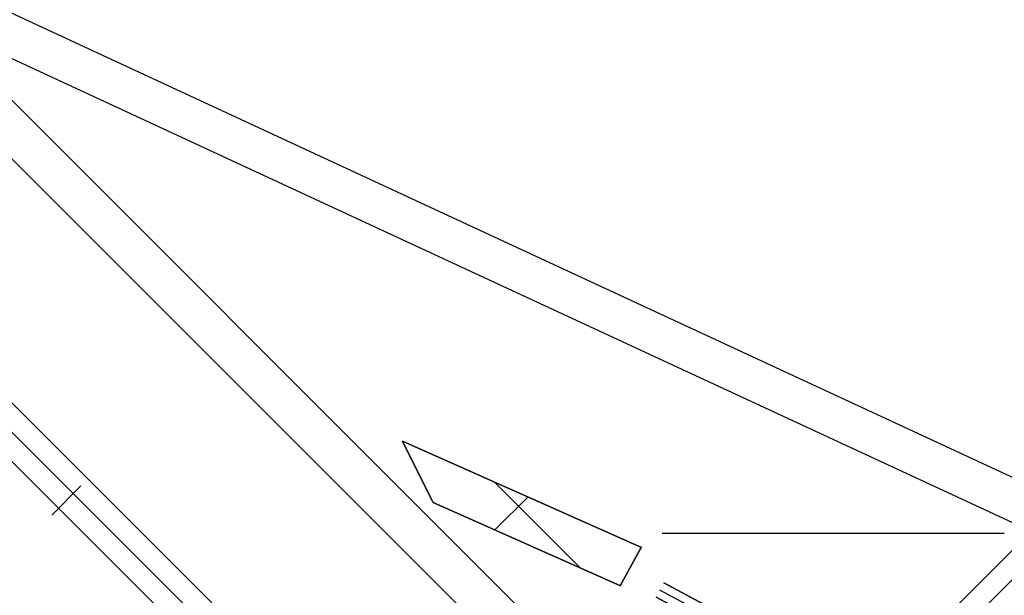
# Model space of a CAD drawing. Header units: millimetres. Extents: x -1030 to 192, y -442 to 180.
# Tile 172 of 256: x 137 to 172, y -427 to -406. Entities that reach past the tile are written whole.
import ezdxf

# ---------------------------------------------------------------- set-up
doc = ezdxf.new("R2010")
doc.units = ezdxf.units.MM
doc.header["$MEASUREMENT"] = 0
doc.layers.add('OVIDIO 120x60x72h', color=7, linetype='Continuous')

msp = doc.modelspace()

# ---------------------------------------------------------------- linework, layer by layer
at = {"layer": 'OVIDIO 120x60x72h', "extrusion": (-0.1089792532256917, 0.2028516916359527, 0.9731262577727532)}
for points in [[(38.86801423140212, 451.5684689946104), (38.86801423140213, 612.2243134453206)], [(38.86801423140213, 612.2243134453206), (38.86801423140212, 451.5684689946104)]]:
    msp.add_lwpolyline(points, dxfattribs=at)
at = {"layer": 'OVIDIO 120x60x72h', "extrusion": (-0.10897925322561, 0.2028516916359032, 0.9731262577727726)}
msp.add_lwpolyline([(38.57254423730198, 612.2243134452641), (38.57254423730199, 451.5684689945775)], dxfattribs=at)
at = {"layer": 'OVIDIO 120x60x72h', "extrusion": (-0.1089792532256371, 0.2028516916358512, 0.9731262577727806)}
for points in [[(38.27707424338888, 612.224313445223), (38.27707424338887, 451.5684689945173)], [(38.27707424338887, 451.5684689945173), (38.27707424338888, 612.224313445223)]]:
    msp.add_lwpolyline(points, dxfattribs=at)
at = {"layer": 'OVIDIO 120x60x72h', "extrusion": (-0.2357022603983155, 0.2357022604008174, 0.942809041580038)}
msp.add_lwpolyline([(169.6528457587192, 623.0175091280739), (169.6528457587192, 518.4771474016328)], dxfattribs=at)
at = {"layer": 'OVIDIO 120x60x72h', "extrusion": (-0.2357022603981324, 0.2357022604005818, 0.9428090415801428)}
msp.add_lwpolyline([(171.0608665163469, 628.1881950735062), (171.0608665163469, 522.780208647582)], dxfattribs=at)
at = {"layer": 'OVIDIO 120x60x72h', "extrusion": (-0.2357022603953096, 0.2357022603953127, 0.9428090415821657)}
msp.add_lwpolyline([(175.909792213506, 649.413170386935), (175.909792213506, 540.3353669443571)], dxfattribs=at)
at = {"layer": 'OVIDIO 120x60x72h', "extrusion": (-0.235702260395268, 0.2357022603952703, 0.9428090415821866)}
msp.add_lwpolyline([(174.9611089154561, 540.3353669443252), (174.9611089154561, 649.4131703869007)], dxfattribs=at)
at = {"layer": 'OVIDIO 120x60x72h', "extrusion": (-0.2357022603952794, 0.2357022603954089, 0.9428090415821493)}
msp.add_lwpolyline([(177.8071588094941, 540.3353669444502), (177.8071588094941, 649.4131703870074)], dxfattribs=at)
at = {"layer": 'OVIDIO 120x60x72h', "extrusion": (-0.2357022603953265, 0.2357022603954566, 0.9428090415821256)}
msp.add_lwpolyline([(178.7558421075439, 649.4131703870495), (178.7558421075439, 540.3353669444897)], dxfattribs=at)
at = {"layer": 'OVIDIO 120x60x72h', "extrusion": (-0.2028516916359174, 0.1089792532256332, 0.9731262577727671)}
for points in [[(299.8346197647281, 513.0026157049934), (299.8346197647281, 352.3467712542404)], [(299.8346197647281, 352.3467712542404), (299.8346197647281, 513.0026157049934)]]:
    msp.add_lwpolyline(points, dxfattribs=at)
at = {"layer": 'OVIDIO 120x60x72h', "extrusion": (-0.2028516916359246, 0.1089792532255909, 0.9731262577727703)}
msp.add_lwpolyline([(300.1300897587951, 513.0026157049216), (300.1300897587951, 352.3467712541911)], dxfattribs=at)
at = {"layer": 'OVIDIO 120x60x72h', "extrusion": (-0.2028516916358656, 0.1089792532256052, 0.973126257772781)}
for points in [[(300.4255597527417, 352.3467712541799), (300.4255597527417, 513.0026157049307)], [(300.4255597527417, 513.0026157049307), (300.4255597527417, 352.3467712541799)]]:
    msp.add_lwpolyline(points, dxfattribs=at)
at = {"layer": 'OVIDIO 120x60x72h', "extrusion": (-0.04629577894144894, 0.02146384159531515, 0.9986971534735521)}
msp.add_lwpolyline([(310.7020247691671, 243.4753724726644), (310.7020247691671, 344.779816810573)], dxfattribs=at)
at = {"layer": 'OVIDIO 120x60x72h', "extrusion": (-0.04629577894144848, 0.02146384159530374, 0.9986971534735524)}
msp.add_lwpolyline([(312.1882138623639, 244.4436044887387), (312.1882138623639, 344.9548228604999)], dxfattribs=at)
at = {"layer": 'OVIDIO 120x60x72h', "extrusion": (0.8812743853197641, 0.2653523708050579, -0.3910800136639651)}
msp.add_lwpolyline([(-399.0445914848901, 646.5460255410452), (-443.3574589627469, 704.1011040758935)], dxfattribs=at)
at = {"layer": 'OVIDIO 120x60x72h', "extrusion": (0.8812084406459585, 0.2655070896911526, -0.3911235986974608)}
for points in [[(-405.6130350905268, 656.644483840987), (-451.2327661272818, 715.8646016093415)], [(-451.2327661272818, 715.8646016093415), (-405.6130350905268, 656.644483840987)]]:
    msp.add_lwpolyline(points, dxfattribs=at)
at = {"layer": 'OVIDIO 120x60x72h', "extrusion": (0.8812750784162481, 0.2653515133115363, -0.3910790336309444)}
for points in [[(-405.7516113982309, 657.9726346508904), (-448.1354382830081, 713.0222920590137)], [(-448.1354382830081, 713.0222920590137), (-405.7516113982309, 657.9726346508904)]]:
    msp.add_lwpolyline(points, dxfattribs=at)
at = {"layer": 'OVIDIO 120x60x72h', "extrusion": (0.881185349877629, 0.2655605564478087, -0.3911393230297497)}
for points in [[(-451.9598346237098, 715.3167009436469), (-405.6395541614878, 655.1984470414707)], [(-405.6395541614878, 655.1984470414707), (-451.9598346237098, 715.3167009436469)]]:
    msp.add_lwpolyline(points, dxfattribs=at)
at = {"layer": 'OVIDIO 120x60x72h', "extrusion": (0.8812750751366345, 0.2653515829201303, -0.3910789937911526)}
msp.add_lwpolyline([(-448.3144034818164, 712.8845034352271), (-405.930748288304, 657.8350892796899)], dxfattribs=at)
at = {"layer": 'OVIDIO 120x60x72h', "extrusion": (0.2653523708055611, 0.8812743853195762, 0.3910800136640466)}
msp.add_lwpolyline([(-278.7127998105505, 823.9709188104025), (-234.3998812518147, 766.4157739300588)], dxfattribs=at)
at = {"layer": 'OVIDIO 120x60x72h', "extrusion": (-0.2028668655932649, 0.1089890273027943, 0.9731219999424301)}
for points in [[(297.9977357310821, 496.3972170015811), (297.9977357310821, 439.0160906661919)], [(297.9977357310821, 439.0160906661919), (297.9977357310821, 496.3972170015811)]]:
    msp.add_lwpolyline(points, dxfattribs=at)
at = {"layer": 'OVIDIO 120x60x72h', "extrusion": (0.2655604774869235, 0.8811853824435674, 0.3911393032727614)}
for points in [[(-238.3330665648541, 777.0960889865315), (-284.6533659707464, 837.2143845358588)], [(-284.6533659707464, 837.2143845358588), (-238.3330665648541, 777.0960889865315)]]:
    msp.add_lwpolyline(points, dxfattribs=at)
at = {"layer": 'OVIDIO 120x60x72h', "extrusion": (-0.2028662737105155, 0.1089886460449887, 0.9731221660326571)}
msp.add_lwpolyline([(298.7107490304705, 439.0155493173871), (298.7107490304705, 496.3966756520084)], dxfattribs=at)
at = {"layer": 'OVIDIO 120x60x72h', "extrusion": (0.2653515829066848, 0.8812750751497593, 0.3910789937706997)}
for points in [[(-238.5475997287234, 779.6976213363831), (-280.9314334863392, 834.7472674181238)], [(-280.9314334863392, 834.7472674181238), (-238.5475997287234, 779.6976213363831)]]:
    msp.add_lwpolyline(points, dxfattribs=at)
at = {"layer": 'OVIDIO 120x60x72h', "extrusion": (-0.2028662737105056, 0.1089886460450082, 0.9731221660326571)}
for points in [[(299.4236953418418, 439.0155493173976), (299.4236953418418, 496.3966756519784)], [(299.4236953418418, 496.3966756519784), (299.4236953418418, 439.0155493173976)]]:
    msp.add_lwpolyline(points, dxfattribs=at)
at = {"layer": 'OVIDIO 120x60x72h', "extrusion": (0.2655070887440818, 0.8812084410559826, 0.3911235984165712)}
for points in [[(-283.9067234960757, 837.7532280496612), (-238.2869876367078, 778.5331038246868)], [(-238.2869876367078, 778.5331038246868), (-283.9067234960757, 837.7532280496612)]]:
    msp.add_lwpolyline(points, dxfattribs=at)
at = {"layer": 'OVIDIO 120x60x72h', "extrusion": (0.2653515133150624, 0.8812750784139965, 0.3910790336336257)}
for points in [[(-280.7524454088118, 834.8850636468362), (-238.3687973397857, 779.8356384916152)], [(-238.3687973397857, 779.8356384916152), (-280.7524454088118, 834.8850636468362)]]:
    msp.add_lwpolyline(points, dxfattribs=at)
at = {"layer": 'OVIDIO 120x60x72h'}
for points in [[(126.2451569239, -398.6343362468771), (162.4365183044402, -434.8256976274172)], [(125.1846461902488, -399.6948469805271), (161.3686376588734, -435.8788384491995)], [(138.76084914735, -423.1710393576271), (120.23465148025, -404.6448416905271)], [(138.2304473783, -423.7014411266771), (119.70424971, -405.175243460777)], [(119.70424971, -405.175243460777), (138.2304473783, -423.7014411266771)], [(157.6762115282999, -440.318122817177), (190.2024681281, -407.791866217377)], [(190.2024681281, -407.791866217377), (157.6762115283, -440.318122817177)], [(158.206541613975, -440.8484529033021), (190.732798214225, -408.322196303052)], [(163.1562890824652, -434.8380452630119), (184.7223905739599, -413.2719437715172)], [(179.2423207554, -418.752029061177), (168.6363743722, -429.357975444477)], [(168.6363743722, -429.357975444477), (179.2423207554, -418.752029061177)], [(169.1667044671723, -429.8883055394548), (179.7726508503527, -419.2823591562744)], [(154.0151880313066, -422.754760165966), (157.1126024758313, -425.8520113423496)], [(138.7606546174, -423.1712338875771), (156.4307653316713, -440.8413446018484)], [(160.0883912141, -424.6094916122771), (172.4813757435, -424.6094916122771)]]:
    msp.add_lwpolyline(points, dxfattribs=at)
at = {"layer": 'OVIDIO 120x60x72h', "extrusion": (-0.1089792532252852, 0.2028516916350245, 0.9731262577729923)}
msp.add_lwpolyline([(41.88467389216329, 595.605036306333), (41.88467389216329, 605.6471659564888)], dxfattribs=at)
at = {"layer": 'OVIDIO 120x60x72h', "extrusion": (-0.1089792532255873, 0.2028516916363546, 0.9731262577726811)}
msp.add_lwpolyline([(41.29373390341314, 605.6471659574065), (41.29373390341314, 595.6050363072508)], dxfattribs=at)
at = {"layer": 'OVIDIO 120x60x72h', "extrusion": (-0.1089838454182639, 0.2028587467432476, 0.9731242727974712)}
msp.add_lwpolyline([(40.70415409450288, 605.6524733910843), (40.70415409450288, 595.6103437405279)], dxfattribs=at)
at = {"layer": 'OVIDIO 120x60x72h', "extrusion": (0.0003781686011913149, -0.0003781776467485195, 0.9999998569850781)}
for points in [[(120.7516415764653, -404.1008885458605), (139.2776216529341, -422.6273091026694)], [(139.2776216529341, -422.6273091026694), (120.7516415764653, -404.1008885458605)]]:
    msp.add_lwpolyline(points, dxfattribs=at)
at = {"layer": 'OVIDIO 120x60x72h', "extrusion": (0, 1, 0)}
for points in [[(-172.1224804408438, 751.1950472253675), (-170.7808396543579, 753.8783287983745)], [(-172.4813757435, 755.3994172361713), (-160.0883912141, 755.3994172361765)], [(-160.0883912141, 752.7161356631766), (-172.4813757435, 752.7161356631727)]]:
    msp.add_lwpolyline(points, dxfattribs=at)
at = {"layer": 'OVIDIO 120x60x72h', "extrusion": (0.4948070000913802, -0.4726049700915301, 0.7292534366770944)}
msp.add_lwpolyline([(-194.4988710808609, 212.2041962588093), (-194.497048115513, 212.2957503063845), (-194.4980281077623, 212.3876193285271), (-194.5018355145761, 212.4796751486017), (-194.5084869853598, 212.5717875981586), (-194.517991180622, 212.663825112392), (-194.5303486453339, 212.7556553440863), (-194.5455517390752, 212.8471457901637), (-194.5635846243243, 212.938164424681), (-194.5844233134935, 213.0285803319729), (-194.6080357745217, 213.1182643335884), (-194.63438209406, 213.2070896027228), (-194.663414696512, 213.2949322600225), (-194.6950786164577, 213.3816719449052), (-194.729311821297, 213.4671923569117), (-194.7660455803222, 213.5513817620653), (-194.8052048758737, 213.6341334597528)], dxfattribs=at)
at = {"layer": 'OVIDIO 120x60x72h', "extrusion": (0.9998841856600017, -0.0002316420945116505, -0.01521714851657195)}
msp.add_lwpolyline([(-421.8901317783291, 37.66920086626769), (-411.3488820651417, 730.070058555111)], dxfattribs=at)
at = {"layer": 'OVIDIO 120x60x72h', "extrusion": (0.4948070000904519, -0.4726049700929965, 0.729253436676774)}
msp.add_lwpolyline([(-195.9981335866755, 212.2517894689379), (-195.9970623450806, 212.2978636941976), (-195.997410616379, 212.3441049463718), (-195.9991913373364, 212.3904479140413), (-196.0024134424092, 212.43682622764), (-196.007081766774, 212.4831727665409), (-196.0131969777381, 212.5294199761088), (-196.0207555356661, 212.5755001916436), (-196.0297496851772, 212.6213459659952), (-196.0401674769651, 212.6668903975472), (-196.0519928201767, 212.7120674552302), (-196.0652055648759, 212.7568122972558), (-196.0797816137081, 212.8010615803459), (-196.0956930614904, 212.8447537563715), (-196.1129083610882, 212.887829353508), (-196.1313925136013, 212.930231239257), (-196.1511072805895, 212.9719048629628)], dxfattribs=at)
at = {"layer": 'OVIDIO 120x60x72h', "extrusion": (0.9998841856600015, -0.0002316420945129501, -0.01521714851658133)}
msp.add_lwpolyline([(-423.152690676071, 37.67128345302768), (-412.6065407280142, 730.3940125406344)], dxfattribs=at)
at = {"layer": 'OVIDIO 120x60x72h', "extrusion": (1, 0, 0)}
for points in [[(-412.6231696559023, 725.1651395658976), (-412.6231696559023, 723.7283691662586)], [(-422.2381351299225, 751.1950472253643), (-420.8964943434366, 753.8783287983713)], [(-424.9154352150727, 752.533697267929), (-423.5737944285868, 755.2169788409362)], [(-425.2803120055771, 752.7161356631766), (-423.9386712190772, 755.3994172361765)], [(-423.9386712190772, 755.3994172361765), (-425.2803120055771, 752.7161356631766)], [(-423.9386712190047, 755.3994172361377), (-425.2803120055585, 752.7161356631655)], [(-423.9386712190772, 755.3994172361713), (-425.2803120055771, 752.7161356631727)], [(-425.2803120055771, 752.7161356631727), (-423.9386712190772, 755.3994172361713)]]:
    msp.add_lwpolyline(points, dxfattribs=at)
at = {"layer": 'OVIDIO 120x60x72h', "extrusion": (-0.202851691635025, 0.1089792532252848, 0.9731262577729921)}
msp.add_lwpolyline([(296.8179601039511, 506.4254682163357), (296.8179601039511, 496.3833385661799)], dxfattribs=at)
at = {"layer": 'OVIDIO 120x60x72h', "extrusion": (0.9999999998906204, 6.614194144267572e-06, 1.322920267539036e-05)}
msp.add_lwpolyline([(-418.5850761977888, 752.7201066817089), (-419.9266947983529, 750.0367042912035)], dxfattribs=at)
at = {"layer": 'OVIDIO 120x60x72h', "extrusion": (-0.2028516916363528, 0.108979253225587, 0.9731262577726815)}
msp.add_lwpolyline([(297.4089000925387, 506.4254682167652), (297.4089000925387, 496.3833385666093)], dxfattribs=at)
at = {"layer": 'OVIDIO 120x60x72h', "extrusion": (-0.05870066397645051, 0.9840531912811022, 0.1679093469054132)}
for points in [[(-124.7567503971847, 816.7504931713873), (-126.6953183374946, 811.2937758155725)], [(-126.6953183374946, 811.2937758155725), (-124.7567503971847, 816.7504931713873)]]:
    msp.add_lwpolyline(points, dxfattribs=at)
at = {"layer": 'OVIDIO 120x60x72h', "extrusion": (-0.1226187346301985, -0.2761142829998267, 0.9532709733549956)}
for points in [[(309.3236600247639, -80.45371202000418), (309.3236600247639, -81.95371202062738)], [(309.3236600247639, -81.95371202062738), (309.3236600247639, -80.45371202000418)]]:
    msp.add_lwpolyline(points, dxfattribs=at)
at = {"layer": 'OVIDIO 120x60x72h', "extrusion": (-0.2028623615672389, 0.1089862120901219, 0.9731232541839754)}
msp.add_lwpolyline([(297.9982388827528, 496.3932202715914), (297.9982388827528, 506.4353499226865)], dxfattribs=at)
at = {"layer": 'OVIDIO 120x60x72h', "extrusion": (-0.05870066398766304, 0.9840532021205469, 0.1679092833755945)}
msp.add_lwpolyline([(-126.3667576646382, 811.1769850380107), (-124.4281745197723, 816.6337431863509)], dxfattribs=at)
at = {"layer": 'OVIDIO 120x60x72h', "extrusion": (-0.1226098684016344, -0.2760888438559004, 0.9532794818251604)}
msp.add_lwpolyline([(308.6757125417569, -80.4744211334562), (308.6757125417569, -81.97442113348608)], dxfattribs=at)
at = {"layer": 'OVIDIO 120x60x72h', "extrusion": (-0.1226098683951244, -0.2760888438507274, 0.9532794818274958)}
for points in [[(308.0253856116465, -81.97442114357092), (308.0253856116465, -80.4744211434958)], [(308.0253856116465, -80.4744211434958), (308.0253856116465, -81.97442114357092)]]:
    msp.add_lwpolyline(points, dxfattribs=at)
at = {"layer": 'OVIDIO 120x60x72h', "extrusion": (-0.2028662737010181, 0.1089886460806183, 0.9731221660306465)}
for points in [[(299.7952129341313, 497.1935979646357), (299.7952129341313, 496.4977405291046)], [(299.7952129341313, 496.4977405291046), (299.7952129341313, 497.1935979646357)]]:
    msp.add_lwpolyline(points, dxfattribs=at)
at = {"layer": 'OVIDIO 120x60x72h', "extrusion": (-0.05870066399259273, 0.9840532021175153, 0.1679092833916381)}
for points in [[(-126.0381815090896, 811.0602541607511), (-124.0995983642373, 816.5170123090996)], [(-124.0995983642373, 816.5170123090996), (-126.0381815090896, 811.0602541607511)]]:
    msp.add_lwpolyline(points, dxfattribs=at)
at = {"layer": 'OVIDIO 120x60x72h', "extrusion": (3.06744533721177e-06, -6.135810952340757e-06, 0.9999999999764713)}
for points in [[(151.7898796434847, -423.4845905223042), (150.6835359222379, -421.2715711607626)], [(150.6835359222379, -421.2715711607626), (151.7898796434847, -423.4845905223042)]]:
    msp.add_lwpolyline(points, dxfattribs=at)
at = {"layer": 'OVIDIO 120x60x72h', "extrusion": (-7.099553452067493e-06, 3.152902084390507e-06, 0.9999999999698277)}
for points in [[(159.3409574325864, -425.1199271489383), (150.6912178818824, -421.2785895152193)], [(150.6912178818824, -421.2785895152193), (159.3409574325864, -425.1199271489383)]]:
    msp.add_lwpolyline(points, dxfattribs=at)
at = {"layer": 'OVIDIO 120x60x72h', "extrusion": (-0.2028662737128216, 0.1089886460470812, 0.973122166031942)}
msp.add_lwpolyline([(300.5081592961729, 496.4977404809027), (300.5081592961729, 498.1773980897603)], dxfattribs=at)
at = {"layer": 'OVIDIO 120x60x72h', "extrusion": (-0.1226098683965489, -0.2760888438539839, 0.9532794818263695)}
msp.add_lwpolyline([(309.3176712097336, -80.9591777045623), (309.3176712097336, -81.97442114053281)], dxfattribs=at)
at = {"layer": 'OVIDIO 120x60x72h', "extrusion": (-0.2028662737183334, 0.1089886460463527, 0.9731221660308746)}
for points in [[(301.2211056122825, 496.4977404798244), (301.2211056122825, 499.1611982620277)], [(301.2211056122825, 499.1611982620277), (301.2211056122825, 496.4977404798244)]]:
    msp.add_lwpolyline(points, dxfattribs=at)
at = {"layer": 'OVIDIO 120x60x72h', "extrusion": (0.007397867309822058, 0.007397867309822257, 0.9999452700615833)}
for points in [[(137.9634537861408, -423.9606084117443), (139.0241737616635, -422.8999464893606)], [(139.0241737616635, -422.8999464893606), (137.9634537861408, -423.9606084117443)]]:
    msp.add_lwpolyline(points, dxfattribs=at)
at = {"layer": 'OVIDIO 120x60x72h', "extrusion": (0.000405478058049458, -0.0004054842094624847, 0.9999998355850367)}
for points in [[(139.2766489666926, -422.6263305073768), (156.9482453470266, -440.298192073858)], [(156.9482453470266, -440.298192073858), (139.2766489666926, -422.6263305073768)]]:
    msp.add_lwpolyline(points, dxfattribs=at)
at = {"layer": 'OVIDIO 120x60x72h', "extrusion": (0.2137306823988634, 0.318267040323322, 0.9235936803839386)}
msp.add_lwpolyline([(-369.2477798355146, 532.2225208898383), (-369.2477798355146, 531.270766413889)], dxfattribs=at)
at = {"layer": 'OVIDIO 120x60x72h', "extrusion": (0.999999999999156, -5.809963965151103e-07, -1.161986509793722e-06)}
for points in [[(-423.2088243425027, 755.0347270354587), (-424.5504690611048, 752.3514521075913)], [(-424.5504690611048, 752.3514521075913), (-423.2088243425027, 755.0347270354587)]]:
    msp.add_lwpolyline(points, dxfattribs=at)
at = {"layer": 'OVIDIO 120x60x72h', "extrusion": (-7.099553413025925e-06, 3.152902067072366e-06, 0.9999999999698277)}
for points in [[(151.7975616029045, -423.4916088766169), (158.5860844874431, -426.5063827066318)], [(158.5860844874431, -426.5063827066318), (151.7975616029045, -423.4916088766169)]]:
    msp.add_lwpolyline(points, dxfattribs=at)
at = {"layer": 'OVIDIO 120x60x72h', "extrusion": (-1.53111044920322e-05, -1.531191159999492e-05, 0.9999999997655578)}
msp.add_lwpolyline([(155.2409474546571, -423.2824112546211), (154.0487638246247, -424.4746577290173)], dxfattribs=at)
at = {"layer": 'OVIDIO 120x60x72h', "extrusion": (8.002787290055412e-07, -8.002763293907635e-07, 0.9999999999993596)}
for points in [[(155.8989409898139, -441.3698817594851), (138.2304189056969, -423.7014126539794)], [(138.2304189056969, -423.7014126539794), (155.8989409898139, -441.3698817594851)]]:
    msp.add_lwpolyline(points, dxfattribs=at)
at = {"layer": 'OVIDIO 120x60x72h', "extrusion": (0.2137306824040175, 0.3182670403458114, 0.9235936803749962)}
msp.add_lwpolyline([(-369.6217627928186, 532.2225209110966), (-369.6217627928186, 531.2707664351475)], dxfattribs=at)
at = {"layer": 'OVIDIO 120x60x72h', "extrusion": (-0.05815135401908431, 0.9868238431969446, 0.150987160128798)}
for points in [[(-135.3258659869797, 809.1430265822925), (-134.0518084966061, 812.4074677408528)], [(-134.0518084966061, 812.4074677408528), (-135.3258659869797, 809.1430265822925)]]:
    msp.add_lwpolyline(points, dxfattribs=at)
at = {"layer": 'OVIDIO 120x60x72h', "extrusion": (-0.122608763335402, -0.2760856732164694, 0.9532805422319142)}
for points in [[(319.0710374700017, -81.97700708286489), (319.0710374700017, -80.47700513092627)], [(319.0710374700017, -80.47700513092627), (319.0710374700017, -81.97700708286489)]]:
    msp.add_lwpolyline(points, dxfattribs=at)
at = {"layer": 'OVIDIO 120x60x72h', "extrusion": (0.2137281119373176, 0.3182640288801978, 0.9235953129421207)}
msp.add_lwpolyline([(-369.9954326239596, 531.26864981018), (-369.9954326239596, 532.2203967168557)], dxfattribs=at)
at = {"layer": 'OVIDIO 120x60x72h', "extrusion": (-0.2028719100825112, 0.1089945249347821, 0.9731203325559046)}
for points in [[(297.9940702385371, 511.4471122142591), (297.9940702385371, 506.4471685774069)], [(297.9940702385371, 506.4471685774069), (297.9940702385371, 511.4471122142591)]]:
    msp.add_lwpolyline(points, dxfattribs=at)
at = {"layer": 'OVIDIO 120x60x72h', "extrusion": (-0.07164277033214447, 0.00894214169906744, 0.9973902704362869)}
msp.add_lwpolyline([(399.9775346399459, 277.6012564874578), (399.9775346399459, 277.8046585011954)], dxfattribs=at)
at = {"layer": 'OVIDIO 120x60x72h', "extrusion": (-0.1226098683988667, -0.2760888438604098, 0.9532794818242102)}
msp.add_lwpolyline([(318.5542717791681, -80.47442323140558), (318.5542717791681, -81.97442357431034)], dxfattribs=at)
at = {"layer": 'OVIDIO 120x60x72h', "extrusion": (-9.93299705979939e-06, -1.824367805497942e-05, 0.9999999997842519)}
for points in [[(158.5882253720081, -426.4902158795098), (159.3430983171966, -425.1037603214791)], [(159.3430983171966, -425.1037603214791), (158.5882253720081, -426.4902158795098)]]:
    msp.add_lwpolyline(points, dxfattribs=at)
at = {"layer": 'OVIDIO 120x60x72h', "extrusion": (-0.05815167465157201, 0.9868237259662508, 0.1509878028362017)}
msp.add_lwpolyline([(-133.6341023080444, 812.508798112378), (-134.997603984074, 809.0151842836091)], dxfattribs=at)
at = {"layer": 'OVIDIO 120x60x72h', "extrusion": (-0.202866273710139, 0.1089886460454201, 0.9731221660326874)}
msp.add_lwpolyline([(298.7107629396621, 506.438805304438), (298.7107629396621, 511.4387401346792)], dxfattribs=at)
at = {"layer": 'OVIDIO 120x60x72h', "extrusion": (-0.1226098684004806, -0.2760888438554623, 0.9532794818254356)}
msp.add_lwpolyline([(321.4966539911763, -80.4744440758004), (321.4966539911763, -81.97444375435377)], dxfattribs=at)
at = {"layer": 'OVIDIO 120x60x72h', "extrusion": (-0.05815120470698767, 0.9868239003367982, 0.1509868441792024)}
for points in [[(-134.6696944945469, 808.8868078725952), (-133.2167505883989, 812.609600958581)], [(-133.2167505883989, 812.609600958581), (-134.6696944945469, 808.8868078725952)]]:
    msp.add_lwpolyline(points, dxfattribs=at)
at = {"layer": 'OVIDIO 120x60x72h', "extrusion": (-0.2028748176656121, 0.1089962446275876, 0.9731195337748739)}
for points in [[(299.4197588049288, 511.4495458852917), (299.4197588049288, 506.4496198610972)], [(299.4197588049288, 506.4496198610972), (299.4197588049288, 511.4495458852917)]]:
    msp.add_lwpolyline(points, dxfattribs=at)

doc.saveas('drawing.dxf')
